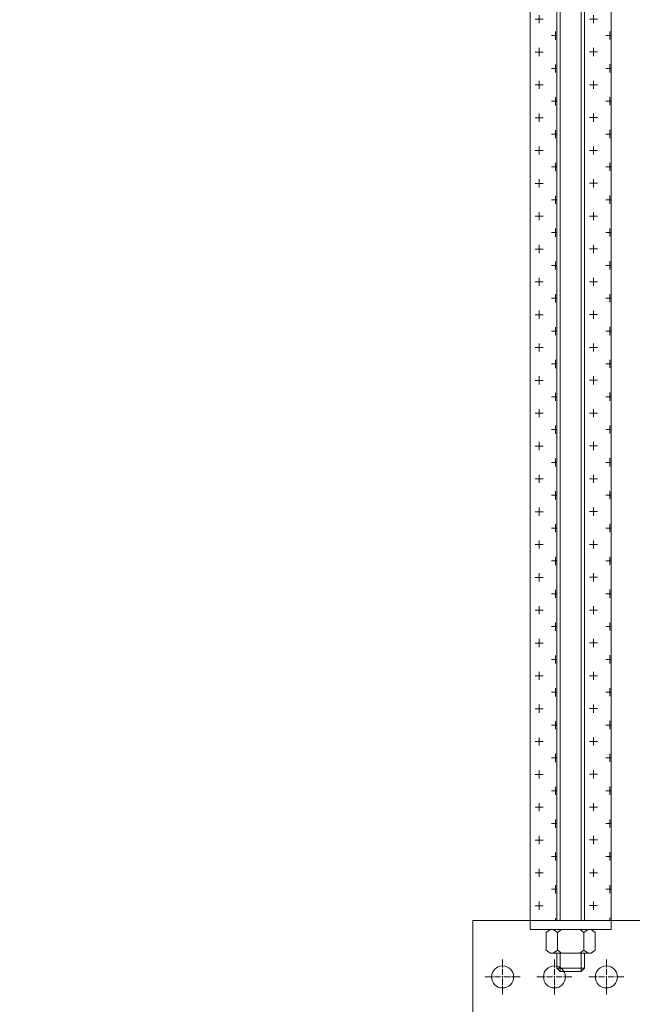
# Model space of a CAD drawing. Header units: millimetres. Extents: x 2030 to 82082, y 1212 to 75363.
# Tile 15 of 23: x 61262 to 64465, y 65225 to 70368. Entities that reach past the tile are written whole.
import ezdxf

# ---------------------------------------------------------------- set-up
doc = ezdxf.new("R2010")
doc.units = ezdxf.units.MM
doc.set_wipeout_variables(frame=1)
doc.linetypes.add('CENTER', pattern=[50.8, 31.75, -6.35, 6.35, -6.35])
doc.linetypes.add('HIDDEN2', pattern=[4.7625, 3.175, -1.5875])
doc.layers.add('Размеры и выноски', color=7, linetype='Continuous', lineweight=9, true_color=0x000000)
doc.layers.add('Шпильки', color=7, linetype='Continuous', lineweight=9, true_color=0x000000)
doc.layers.add('Расходные материалы', color=252, linetype='Continuous', lineweight=9)
doc.styles.add('ISOCPEUR', font='isocpeur.ttf')
doc.dimstyles.new('ISO-25', dxfattribs={"dimtxt": 2.5, "dimasz": 2.5, "dimexe": 1.25, "dimexo": 0.625, "dimtad": 1, "dimtxsty": 'Standard', "dimcen": 2.5, "dimadec": 0, "dimazin": 0, "dimtfac": 1, "dimtmove": 0, "dimatfit": 3, "dimfxl": 1, "dimarcsym": 0})

# ---------------------------------------------------------------- blocks, each defined once
blk = doc.blocks.new('*U125')
blk.add_wipeout([(-340.43, 4), (-340.43, -4), (0, -4), (0, 4)])
at = {"linetype": 'HIDDEN2', "ltscale": 40}
for p, q in [((-339.43, 4), (-340.43, 3)), ((-340.43, -3), (-340.43, 3)), ((-335.1, 3), (-340.43, 3)), ((-335.1, 4), (-339.43, 4)), ((-339.43, -4), (-339.43, 4)), ((-340.43, -3), (-335.1, -3)), ((-339.43, -4), (-340.43, -3)), ((-339.43, -4), (-335.1, -4))]:
    blk.add_line(p, q, dxfattribs=at)
at = {"linetype": 'HIDDEN2', "ltscale": 100}
for p, q in [((-335.1, 5.03), (-334.25, 3.85)), ((-335.1, 2.66), (-334.25, 3.85)), ((-334.25, 3.85), (-329.15, 3.85)), ((-328.3, 5.03), (-329.15, 3.85)), ((-328.3, 2.66), (-329.15, 3.85)), ((-335.1, -2.66), (-334.25, -3.85)), ((-328.3, -2.66), (-329.15, -3.85)), ((-335.1, -5.03), (-334.25, -3.85)), ((-334.25, -3.85), (-329.15, -3.85)), ((-328.3, -5.03), (-329.15, -3.85))]:
    blk.add_line(p, q, dxfattribs=at)
at = {"ltscale": 40}
for p, q in [((0, 4), (-325.63, 4)), ((0, 3), (-325.63, 3)), ((-325.63, -3), (0, -3)), ((0, -4), (-325.63, -4))]:
    blk.add_line(p, q, dxfattribs=at)
at = {"linetype": 'HIDDEN2', "ltscale": 100}
for points in [[(-328.3, -11.7), (-328.3, 11.7), (-325.63, 11.7), (-325.63, -11.7)], [(-328.3, 5.91), (-329.15, 7.1), (-334.25, 7.1), (-335.1, 5.91), (-335.1, -5.91), (-334.25, -7.1), (-329.15, -7.1), (-328.3, -5.91)]]:
    blk.add_lwpolyline(points, close=True, dxfattribs=at)
blk = doc.blocks.new('_Oblique')
at = {"color": 0, "linetype": 'ByBlock', "lineweight": -2}
blk.add_line((-0.5, -0.5), (0.5, 0.5), dxfattribs=at)
blk = doc.blocks.new('*D142')
at = {"layer": 'Defpoints', "color": 0, "transparency": 16777216}
for p in [(65315.1, 65911), (65068.3, 65663.4), (65315.1, 63889.2)]:
    blk.add_point(p, dxfattribs=at)
at = {"layer": 'Размеры и выноски', "color": 0, "lineweight": -2, "transparency": 16777216}
for p, q in [((65315.1, 65910.4), (65315.1, 63887.9)), ((65068.3, 65662.8), (65068.3, 63887.9)), ((65068.3, 63889.2), (63550.3, 63889.2)), ((65315.1, 63889.2), (65068.3, 63889.2)), ((65315.1, 63889.2), (65317.6, 63889.2))]:
    blk.add_line(p, q, dxfattribs=at)
at = {"layer": 'Размеры и выноски', "color": 0, "lineweight": -2, "transparency": 16777216, "xscale": 2.5, "yscale": 2.5, "zscale": 2.5}
blk.add_blockref('_Oblique', (65068.3, 63889.2), dxfattribs=at)
at = {"layer": 'Размеры и выноски', "color": 0, "lineweight": -2, "transparency": 16777216, "xscale": 2.5, "yscale": 2.5, "zscale": 2.5, "rotation": 180}
blk.add_blockref('_Oblique', (65315.1, 63889.2), dxfattribs=at)
at = {"layer": 'Размеры и выноски', "color": 0, "transparency": 16777216, "insert": (63987.3, 64145.2), "char_height": 250, "attachment_point": 5, "style": 'ISOCPEUR'}
blk.add_mtext('{\\H1.70293x;12,5}', dxfattribs=at)

msp = doc.modelspace()

# ---------------------------------------------------------------- linework, layer by layer
at = {"layer": 'Расходные материалы', "color": 253, "linetype": 'Continuous'}
msp.add_line((63631.108, 65092.879), (63631.108, 65663.441), dxfattribs=at)
at = {"layer": 'Расходные материалы', "color": 253, "linetype": 'CENTER'}
for p, q in [((63786.36, 65276.786), (63786.36, 65459.938)), ((63786.36, 65276.786), (63786.36, 65459.938)), ((63786.36, 65276.786), (63786.36, 65459.938)), ((63877.936, 65368.362), (63694.784, 65368.362)), ((63877.936, 65368.362), (63694.784, 65368.362)), ((63877.936, 65368.362), (63694.784, 65368.362)), ((64149.272, 65368.362), (63966.12, 65368.362)), ((64149.272, 65368.362), (63966.12, 65368.362)), ((64420.609, 65368.362), (64237.457, 65368.362)), ((64420.609, 65368.362), (64237.457, 65368.362)), ((64420.609, 65368.362), (64237.457, 65368.362))]:
    msp.add_line(p, q, dxfattribs=at)
at = {"layer": 'Расходные материалы', "color": 253, "linetype": 'Continuous'}
msp.add_circle((63786.36, 65368.362), 57.659, dxfattribs=at)
msp.add_circle((63786.36, 65368.362), 57.659, dxfattribs=at)
msp.add_circle((63786.36, 65368.362), 57.659, dxfattribs=at)

# ---------------------------------------------------------------- block references
at = {"layer": 'Шпильки', "xscale": 18.04388351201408, "yscale": 18.04388351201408, "zscale": 18.04388351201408, "rotation": 90}
msp.add_blockref('*U125', (64142.442, 71539.114), dxfattribs=at)

# ---------------------------------------------------------------- next in the draw order: hatches: boundary and pattern name
at = {"layer": 'Шпильки'}
h = msp.add_hatch(dxfattribs=at)
h.set_pattern_fill('CROSS', color=102, scale=13.503285)
h.set_pattern_definition([(0, (-601345.78, -261551.98), (85.745859, 85.745859), [42.87293, -128.61879]), (90, (-601324.34, -261573.42), (-85.745859, 85.745859), [42.87293, -128.61879])])
h.paths.add_polyline_path([(63930.731, 65663.441), (64069.632, 65663.441), (64069.632, 71538.698), (63930.73, 71538.698)])
h = msp.add_hatch(dxfattribs=at)
h.set_pattern_fill('CROSS', color=102, scale=13.503285)
h.set_pattern_definition([(0, (-601061.98, -261551.48), (85.745859, 85.745859), [42.87293, -128.61879]), (90, (-601040.54, -261572.92), (-85.745859, 85.745859), [42.87293, -128.61879])])
h.paths.add_polyline_path([(64214.531, 65663.441), (64353.433, 65663.441), (64353.519, 71538.581), (64214.617, 71538.581)])

# ---------------------------------------------------------------- next in the draw order: linework, layer by layer
at = {"layer": 'Расходные материалы', "color": 253, "linetype": 'Continuous'}
msp.add_line((63631.108, 65663.441), (73644.796, 65663.441), dxfattribs=at)
at = {"layer": 'Расходные материалы', "color": 253, "linetype": 'CENTER'}
for p, q in [((64057.696, 65276.786), (64057.696, 65459.938)), ((64057.696, 65276.786), (64057.696, 65459.938)), ((64329.033, 65276.786), (64329.033, 65459.938)), ((64329.033, 65276.786), (64329.033, 65459.938)), ((64329.033, 65276.786), (64329.033, 65459.938))]:
    msp.add_line(p, q, dxfattribs=at)
at = {"layer": 'Расходные материалы', "color": 253, "linetype": 'Continuous'}
for centre in [(64057.696, 65368.362), (64057.696, 65368.362), (64329.033, 65368.362), (64329.033, 65368.362), (64329.033, 65368.362)]:
    msp.add_circle(centre, 57.659, dxfattribs=at)
at = {"layer": 'Шпильки', "color": 102, "ltscale": 4}
for points in [[(63930.73, 71538.698), (64069.632, 71538.698), (64069.632, 65663.441), (63930.731, 65663.441)], [(64214.617, 71538.581), (64353.519, 71538.581), (64353.433, 65663.441), (64214.531, 65663.441)]]:
    msp.add_lwpolyline(points, close=True, dxfattribs=at)

# ---------------------------------------------------------------- next in the draw order: dimensions: what is measured, and where the dimension line sits
at = {"layer": 'Размеры и выноски'}
dim = msp.add_linear_dim(base=(65315.121, 63889.162), p1=(65068.338, 65663.441), p2=(65315.121, 65910.999), text='{\\H1.70293x;12,5}', dimstyle='ISO-25', override={"dimtxt": 250, "dimtxsty": 'ISOCPEUR', "dimblk1": 'Oblique', "dimblk2": 'Oblique', "dimsah": 1, "dimatfit": 0}, dxfattribs=at)
dim.commit()
dim.dimension.update_dxf_attribs({"geometry": '*D142', "text_midpoint": (63987.33, 63889.162), "dimtype": 160})

doc.saveas('drawing.dxf')
